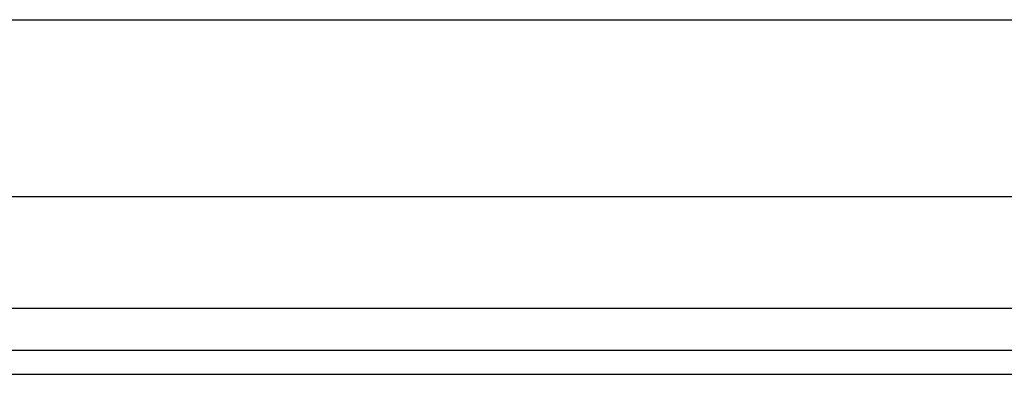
# Model space of a CAD drawing. Header units: inches. Extents: x 3.3 to 80.3, y 4.6 to 43.1.
# Tile 7 of 80: x 5.985 to 8.17, y 12.967 to 13.754. Entities that reach past the tile are written whole.
import ezdxf

# ---------------------------------------------------------------- set-up
doc = ezdxf.new("R2010")
doc.units = ezdxf.units.IN
doc.header["$MEASUREMENT"] = 0
doc.layers.add('Visible Edges(ANSI)', color=7, linetype='Continuous', lineweight=25)
doc.layers.add('Visible Tangent Edges(ANSI)', color=7, linetype='Continuous', lineweight=25)

msp = doc.modelspace()

# ---------------------------------------------------------------- linework, layer by layer
at = {"layer": 'Visible Edges(ANSI)'}
for p, q in [((4.1309, 13.7543), (18.275, 13.7543)), ((18.275, 13.3606), (4.1309, 13.3606)), ((19.0261, 13.0199), (3.4001, 13.0199)), ((3.4001, 12.9669), (19.0261, 12.9669))]:
    msp.add_line(p, q, dxfattribs=at)
at = {"layer": 'Visible Tangent Edges(ANSI)'}
msp.add_line((19.0261, 13.1129), (3.4001, 13.1129), dxfattribs=at)

doc.saveas('drawing.dxf')
